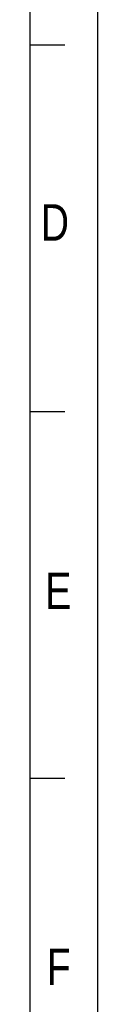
# Model space of a CAD drawing. Header units: millimetres. Extents: x 0 to 594, y 0 to 420.
# Tile 67 of 94: x 585 to 594, y 129 to 264. Entities that reach past the tile are written whole.
import ezdxf

# ---------------------------------------------------------------- set-up
doc = ezdxf.new("R2010")
doc.units = ezdxf.units.MM
doc.layers.add('SLD-0', color=7, linetype='Continuous')
doc.styles.add('SLDTEXTSTYLE0', font='GOTHIC.TTF', dxfattribs={"width": 0.8})

msp = doc.modelspace()

# ---------------------------------------------------------------- linework, layer by layer
at = {"layer": 'SLD-0'}
for p, q in [((594, 0), (594, 420)), ((584.773, 1.903), (584.773, 416.77)), ((584.773, 260.193), (589.479, 260.193)), ((584.773, 210), (589.479, 210)), ((584.773, 159.807), (589.479, 159.807))]:
    msp.add_line(p, q, dxfattribs=at)

# ---------------------------------------------------------------- texts
at = {"layer": 'SLD-0', "char_height": 5, "attachment_point": 1, "style": 'SLDTEXTSTYLE0'}
for s, insert in [('D', (586.212, 238.386)), ('E', (586.821, 187.943)), ('F', (587.038, 136.481))]:
    msp.add_mtext(s, dxfattribs=dict(at, insert=insert))

doc.saveas('drawing.dxf')
